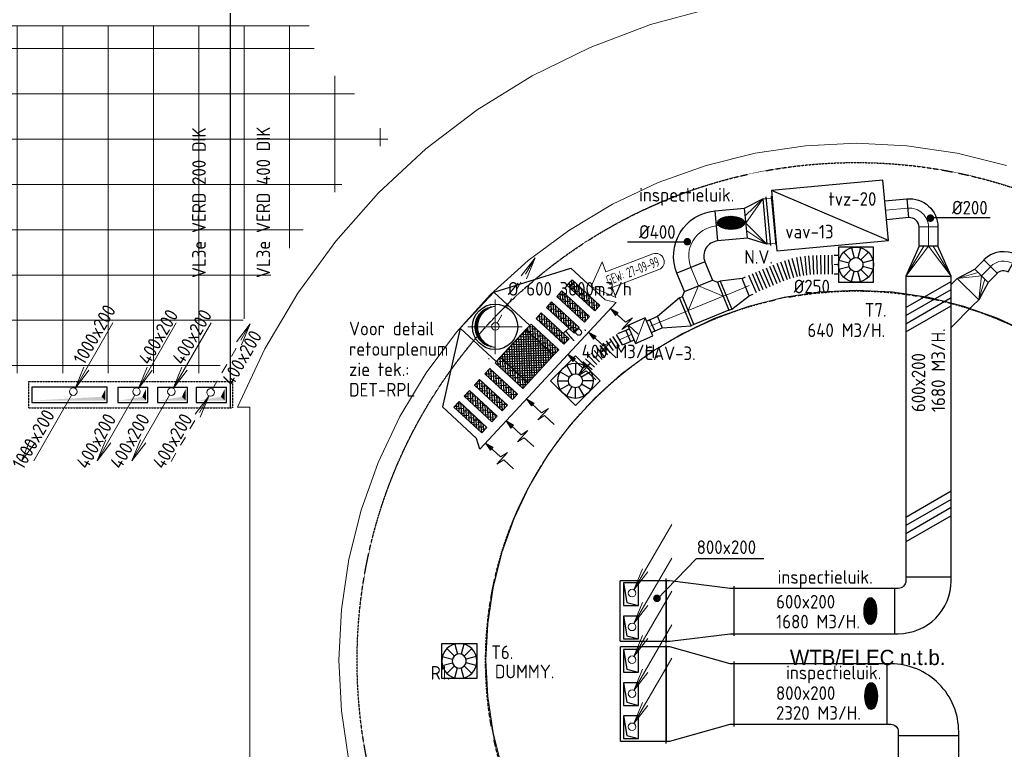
# Model space of a CAD drawing. Header units: millimetres. Extents: x -73785 to 23627, y 5976 to 52620.
# Tile 33 of 56: x -57351 to -44324, y 30977 to 40638. Entities that reach past the tile are written whole.
import ezdxf
from ezdxf.enums import TextEntityAlignment as Align

# ---------------------------------------------------------------- set-up
doc = ezdxf.new("R2010")
doc.units = ezdxf.units.MM
doc.linetypes.add('DASHED', pattern=[0.75, 0.5, -0.25])
doc.linetypes.add('HIDDEN', pattern=[9.525, 6.35, -3.175])
for name, color, linetype in [('4plfd', 254, 'Continuous'), ('BALKEN', 7, 'Continuous'), ('BOUWKUNDIG', 11, 'Continuous'), ('SPARINGEN-W', 7, 'Continuous'), ('WL570---_RETOUR', 100, 'Continuous'), ('WL570---_TOEVOER', 200, 'Continuous'), ('WM570---_RETOUR', 2, 'Continuous'), ('WM570---_TOEVOER', 2, 'Continuous')]:
    doc.layers.add(name, color=color, linetype=linetype)
for name, color, linetype, lineweight in [('WL570---_BESTAAND-ALGMEEN', 161, 'Continuous', 0), ('WL570---_BESTAAND-HARTLIJN', 161, 'Continuous', 0), ('WL570---_BESTAAND-MAATVOERING', 161, 'Continuous', 0), ('WL570---_BESTAAND-RETOUR', 140, 'Continuous', 0), ('WL570---_BESTAAND-ROOSTER', 161, 'Continuous', 0), ('WL570---_BESTAAND-TOEVOER', 180, 'Continuous', 0)]:
    doc.layers.add(name, color=color, linetype=linetype, lineweight=lineweight)
doc.styles.add('ISO', font='ISO', dxfattribs={"height": 162})
doc.styles.add('L Frutiger Light', font='txt')
doc.styles.add('LZ-MAATVOEREN', font='simplex')
doc.styles.add('MAATVOERING', font='ISO')
doc.styles.add('VORMTXT', font='ISO.SHX', dxfattribs={"width": 0.65})

# ---------------------------------------------------------------- blocks, each defined once
blk = doc.blocks.new('Groep-52')
at = {"color": 8, "linetype": 'Continuous', "lineweight": 13}
for p, q in [((-54889.66, 39410), (-65800.8, 39410)), ((-65757.5, 22585), (-65757.5, 39385)), ((-65350.8, 39410), (-65350.8, 22610)), ((-64750.8, 39410), (-64750.8, 22610)), ((-64150.8, 39410), (-64150.8, 22610)), ((-63550.8, 39410), (-63550.8, 22610)), ((-62950.8, 39410), (-62950.8, 22610)), ((-62350.8, 39410), (-62350.8, 22610)), ((-61750.8, 39410), (-61750.8, 22610)), ((-61150.8, 39410), (-61150.8, 22610)), ((-60550.8, 39410), (-60550.8, 22610)), ((-59950.8, 39410), (-59950.8, 22610)), ((-59350.8, 39410), (-59350.8, 22610)), ((-58750.8, 39410), (-58750.8, 34810)), ((-58150.8, 39410), (-58150.8, 34810)), ((-58150.8, 39410), (-58150.8, 34810)), ((-57550.8, 39410), (-57550.8, 34810)), ((-56950.8, 39410), (-56950.8, 34810)), ((-56350.8, 39410), (-56350.8, 34810)), ((-55750.8, 39410), (-55750.8, 35528.34)), ((-55150.8, 39410), (-55150.8, 36466.7)), ((-65800.8, 39110), (-54823.26, 39110)), ((-54550.8, 38748.14), (-54550.8, 37208.02)), ((-65800.8, 38510), (-54288.64, 38510)), ((-53950.8, 38055.32), (-53950.8, 37817.02)), ((-65800.8, 37910), (-53848.82, 37910)), ((-54457.82, 37310), (-65800.8, 37310)), ((-65800.8, 36710), (-54967.6, 36710)), ((-65800.8, 36110), (-55397.78, 36110)), ((-65800.8, 35510), (-55761.02, 35510)), ((-65800.8, 34910), (-56066, 34910)), ((-65800.8, 34310), (-58950.6, 34310)), ((-65800.8, 33710), (-58950.6, 33710)), ((-58950.6, 32460), (-58950.6, 33460)), ((-65800.8, 33110), (-58950.6, 33110)), ((-65800.8, 32510), (-58950.6, 32510)), ((-65800.8, 31910), (-58950.6, 31910)), ((-65800.8, 31310), (-58950.6, 31310)), ((-58950.6, 31325), (-58950.6, 30325)), ((-65800.8, 30710), (-58950.6, 30710)), ((-65800.8, 30110), (-58950.6, 30110)), ((-65800.8, 29510), (-58950.6, 29510)), ((-58950.6, 28190), (-58950.6, 29190)), ((-65800.8, 28910), (-58950.6, 28910)), ((-65800.8, 28310), (-58950.6, 28310)), ((-65800.8, 27710), (-58950.6, 27710)), ((-65800.8, 27110), (-56066, 27110)), ((-58750.8, 27210), (-58750.8, 22610)), ((-58150.8, 22610), (-58150.8, 27210)), ((-57550.8, 22610), (-57550.8, 27210)), ((-56950.8, 22610), (-56950.8, 27210)), ((-56350.8, 22610), (-56350.8, 27210)), ((-65800.8, 26510), (-55761.02, 26510)), ((-55750.8, 22610), (-55750.8, 26491.66)), ((-65800.8, 25910), (-55397.78, 25910)), ((-55150.8, 22610), (-55150.8, 25553.3)), ((-65800.8, 25310), (-54967.6, 25310)), ((-54550.8, 23215.78), (-54550.8, 24811.98)), ((-54457.82, 24710), (-65800.8, 24710)), ((-65800.8, 24110), (-53848.82, 24110)), ((-53950.8, 23889.16), (-53950.8, 24202.98)), ((-65800.8, 23510), (-54288.64, 23510)), ((-65800.8, 22910), (-54823.26, 22910)), ((-54889.66, 22610), (-65800.8, 22610))]:
    blk.add_line(p, q, dxfattribs=at)
blk = doc.blocks.new('Groep-53')
at = {"color": 8, "linetype": 'Continuous', "lineweight": 18}
for p, q in [((-49549.44, 39648.82), (-50373.82, 39425.42)), ((-50373.82, 39425.42), (-49549.44, 39648.82)), ((-49549.44, 39648.82), (-50373.82, 39425.42)), ((-50373.82, 39425.42), (-51172.8, 39123.54)), ((-51172.8, 39123.54), (-50373.82, 39425.42)), ((-50373.82, 39425.42), (-51172.8, 39123.54)), ((-51172.8, 39123.54), (-51938.94, 38746.02)), ((-51938.94, 38746.02), (-51172.8, 39123.54)), ((-51172.8, 39123.54), (-51938.94, 38746.02)), ((-51938.94, 38746.02), (-52665.1, 38296.34)), ((-52665.1, 38296.34), (-51938.94, 38746.02)), ((-51938.94, 38746.02), (-52665.1, 38296.34)), ((-52665.1, 38296.34), (-53344.5, 37778.74)), ((-53344.5, 37778.74), (-52665.1, 38296.34)), ((-52665.1, 38296.34), (-53344.5, 37778.74)), ((-48321.74, 37822.04), (-48986.2, 37723.48)), ((-48321.74, 37822.04), (-48986.2, 37723.48)), ((-47650.8, 37855.02), (-48321.74, 37822.04)), ((-47650.8, 37855.02), (-48321.74, 37822.04)), ((-46979.88, 37822.04), (-47650.8, 37855.02)), ((-46979.88, 37822.04), (-47650.8, 37855.02)), ((-46315.42, 37723.48), (-46979.88, 37822.04)), ((-46315.42, 37723.48), (-46979.88, 37822.04)), ((-53344.5, 37778.74), (-53970.82, 37198.02)), ((-53970.82, 37198.02), (-53344.5, 37778.74)), ((-53344.5, 37778.74), (-53970.82, 37198.02)), ((-48986.2, 37723.48), (-49637.8, 37560.26)), ((-48986.2, 37723.48), (-49637.8, 37560.26)), ((-45663.82, 37560.26), (-46315.42, 37723.48)), ((-45663.82, 37560.26), (-46315.42, 37723.48)), ((-49637.8, 37560.26), (-50270.28, 37333.96)), ((-49637.8, 37560.26), (-50270.28, 37333.96)), ((-50270.28, 37333.96), (-50877.52, 37046.76)), ((-50270.28, 37333.96), (-50877.52, 37046.76)), ((-53970.82, 37198.02), (-54538.2, 36559.58)), ((-54538.2, 36559.58), (-53970.82, 37198.02)), ((-53970.82, 37198.02), (-54538.2, 36559.58)), ((-50877.52, 37046.76), (-51453.68, 36701.42)), ((-50877.52, 37046.76), (-51453.68, 36701.42)), ((-51453.68, 36701.42), (-51993.24, 36301.26)), ((-51453.68, 36701.42), (-51993.24, 36301.26)), ((-54538.2, 36559.58), (-55041.34, 35869.42)), ((-55041.34, 35869.42), (-54538.2, 36559.58)), ((-54538.2, 36559.58), (-55041.34, 35869.42)), ((-51993.24, 36301.26), (-52490.96, 35850.16)), ((-51993.24, 36301.26), (-52490.96, 35850.16)), ((-55041.34, 35869.42), (-55475.58, 35133.92)), ((-55475.58, 35133.92), (-55041.34, 35869.42)), ((-55041.34, 35869.42), (-55475.58, 35133.92)), ((-52490.96, 35850.16), (-52942.06, 35352.44)), ((-52490.96, 35850.16), (-52942.06, 35352.44)), ((-48131.1, 35886.44), (-48606.76, 35815.88)), ((-48131.1, 35886.44), (-48606.76, 35815.88)), ((-47650.8, 35910.04), (-48131.1, 35886.44)), ((-47650.8, 35910.04), (-48131.1, 35886.44)), ((-47170.52, 35886.44), (-47650.8, 35910.04)), ((-47170.52, 35886.44), (-47650.8, 35910.04)), ((-46694.86, 35815.88), (-47170.52, 35886.44)), ((-46694.86, 35815.88), (-47170.52, 35886.44)), ((-49073.2, 35699.04), (-49525.96, 35537.04)), ((-49073.2, 35699.04), (-49525.96, 35537.04)), ((-48606.76, 35815.88), (-49073.2, 35699.04)), ((-48606.76, 35815.88), (-49073.2, 35699.04)), ((-46228.42, 35699.04), (-46694.86, 35815.88)), ((-46228.42, 35699.04), (-46694.86, 35815.88)), ((-45775.66, 35537.04), (-46228.42, 35699.04)), ((-45775.66, 35537.04), (-46228.42, 35699.04)), ((-49525.96, 35537.04), (-49960.66, 35331.44)), ((-49525.96, 35537.04), (-49960.66, 35331.44)), ((-45340.96, 35331.44), (-45775.66, 35537.04)), ((-45340.96, 35331.44), (-45775.66, 35537.04)), ((-52942.06, 35352.44), (-53342.22, 34812.88)), ((-52942.06, 35352.44), (-53342.22, 34812.88)), ((-49960.66, 35331.44), (-50373.1, 35084.24)), ((-49960.66, 35331.44), (-50373.1, 35084.24)), ((-55475.58, 35133.92), (-55836.86, 34360)), ((-55836.86, 34360), (-55475.58, 35133.92)), ((-55475.58, 35133.92), (-55836.86, 34360)), ((-50373.1, 35084.24), (-50759.34, 34797.78)), ((-50373.1, 35084.24), (-50759.34, 34797.78)), ((-53342.22, 34812.88), (-53687.56, 34236.72)), ((-53342.22, 34812.88), (-53687.56, 34236.72)), ((-50759.34, 34797.78), (-51115.64, 34474.86)), ((-50759.34, 34797.78), (-51115.64, 34474.86)), ((-51115.64, 34474.86), (-51438.56, 34118.56)), ((-51115.64, 34474.86), (-51438.56, 34118.56)), ((-55836.86, 34360), (-55675.6, 34360)), ((-55675.6, 34360), (-55836.86, 34360)), ((-55836.86, 34360), (-55675.6, 34360)), ((-55675.6, 34360), (-55675.6, 27660)), ((-55675.6, 27660), (-55675.6, 34360)), ((-55675.6, 34360), (-55675.6, 27660)), ((-53687.56, 34236.72), (-53974.76, 33629.48)), ((-53687.56, 34236.72), (-53974.76, 33629.48)), ((-51438.56, 34118.56), (-51725.02, 33732.32)), ((-51438.56, 34118.56), (-51725.02, 33732.32)), ((-53974.76, 33629.48), (-54201.06, 32997)), ((-53974.76, 33629.48), (-54201.06, 32997)), ((-51725.02, 33732.32), (-51972.22, 33319.88)), ((-51725.02, 33732.32), (-51972.22, 33319.88)), ((-51972.22, 33319.88), (-52177.82, 32885.18)), ((-51972.22, 33319.88), (-52177.82, 32885.18)), ((-54201.06, 32997), (-54364.28, 32345.4)), ((-54201.06, 32997), (-54364.28, 32345.4)), ((-52177.82, 32885.18), (-52339.82, 32432.42)), ((-52177.82, 32885.18), (-52339.82, 32432.42)), ((-54364.28, 32345.4), (-54462.84, 31680.94)), ((-54364.28, 32345.4), (-54462.84, 31680.94)), ((-52339.82, 32432.42), (-52456.66, 31965.98)), ((-52339.82, 32432.42), (-52456.66, 31965.98)), ((-52456.66, 31965.98), (-52527.22, 31490.32)), ((-52456.66, 31965.98), (-52527.22, 31490.32)), ((-54462.84, 31680.94), (-54495.82, 31010.02)), ((-54462.84, 31680.94), (-54495.82, 31010.02)), ((-52527.22, 31490.32), (-52550.8, 31010.04)), ((-52527.22, 31490.32), (-52550.8, 31010.04)), ((-54495.82, 31010.02), (-54462.84, 30339.08)), ((-54495.82, 31010.02), (-54462.84, 30339.08)), ((-52550.8, 31010.04), (-52527.22, 30529.74)), ((-52550.8, 31010.04), (-52527.22, 30529.74)), ((-52527.22, 30529.74), (-52456.66, 30054.08)), ((-52527.22, 30529.74), (-52456.66, 30054.08)), ((-54462.84, 30339.08), (-54364.28, 29674.62)), ((-54462.84, 30339.08), (-54364.28, 29674.62)), ((-52456.66, 30054.08), (-52339.82, 29587.64)), ((-52456.66, 30054.08), (-52339.82, 29587.64))]:
    blk.add_line(p, q, dxfattribs=at)
blk = doc.blocks.new('Block plafond 2e verd')
at = {"layer": '4plfd'}
for name in ['Groep-53', 'Groep-52']:
    blk.add_blockref(name, (73180, -19000), dxfattribs=at)
at = {"layer": '4plfd', "insert": (24652, 12147), "char_height": 202.11, "attachment_point": 1, "line_spacing_factor": 0.96736, "style": 'L Frutiger Light'}
blk.add_mtext('WTB/ELEC n.t.b.', dxfattribs=at)
blk = doc.blocks.new('008')
at = {"layer": 'WL570---_BESTAAND-MAATVOERING'}
for p in [(-5.25, -9.09), (-2.08, -2.82), (-1.4, -3.22)]:
    blk.add_line(p, (-0.25, -0.43), dxfattribs=at)
blk.add_circle((0, 0), 0.5, dxfattribs=at)
blk = doc.blocks.new('010')
at = {"layer": 'WL570---_BESTAAND-ROOSTER'}
for p, q in [((3.42, 6.7), (5.25, 9.09)), ((4, 6.93), (5.25, 9.09)), ((4.1, 6.31), (5.25, 9.09)), ((2.75, 4.76), (3.38, 5.85)), ((1.5, 2.6), (2.13, 3.68)), ((0.25, 0.43), (0.88, 1.52))]:
    blk.add_line(p, q, dxfattribs=at)
blk.add_circle((0, 0), 0.5, dxfattribs=at)
blk = doc.blocks.new('KARH')
for p, q in [((1, 0.5), (0, 0.5)), ((0, -0.5), (1, -0.5))]:
    blk.add_line(p, q)
at = {"invisible_edges": 15}
blk.add_3dface([(0, 0.5), (0, -0.5), (1, -0.5), (1, 0.5)], dxfattribs=at)
blk = doc.blocks.new('FLLINE250')
blk.add_line((0, -125), (0, 125))
blk = doc.blocks.new('OEX25000117200')
for p, rotation in [((46, -20), 156.6028091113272), ((92, -40), 156.6028091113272), ((138, -60), 156.6028091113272), ((184, -79), 156.6028091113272), ((230, -99), 157.3577000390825), ((276, -118), 157.3577000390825), ((322, -138), 157.3577000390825), ((368, -157), 157.3577000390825), ((415, -175), 159.4402192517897), ((462, -192), 159.4402192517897), ((508, -210), 163.4217840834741), ((556, -224), 163.4217840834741), ((604, -238), 163.4217840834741), ((653, -249), 169.0236702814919), ((702, -258), 169.0236702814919), ((752, -265), 174.5148015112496), ((801, -270), 174.5148015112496), ((851, -273), 178.1169186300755), ((901, -275), 178.1169186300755), ((951, -277), 178.1169186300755), ((1001, -277), 179.5780328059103), ((1051, -278), 179.5780328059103), ((1101, -278), 179.5780328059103)]:
    blk.add_blockref('FLLINE250', p, dxfattribs=dict(rotation=rotation))
blk = doc.blocks.new('VRO600200004002500H')
blk.add_lwpolyline([(0, 300), (0, -300), (250, -200), (250, 200)], close=True)
at = {"layer": 'WL570---_BESTAAND-TOEVOER'}
for p, q in [((0, 300), (250, 100)), ((0, -300), (250, -100))]:
    blk.add_line(p, q, dxfattribs=at)
blk.add_lwpolyline([(0, -300), (0, -300), (250, 0), (0, 300)], dxfattribs=at)
blk = doc.blocks.new('OBO400000107H')
blk.add_lwpolyline([(200, -540, 0.504041), (-575, 34), (-458, -348, -0.504041), (-200, -540)], format="xyb", close=True)
at = {"invisible_edges": 15}
for points in [[(-418, -341), (-453, 58), (-575, 34), (-458, -348)], [(-376, -341), (-329, 56), (-453, 58), (-418, -341)], [(-336, -350), (-208, 29), (-329, 56), (-376, -341)], [(-298, -368), (-95, -23), (-208, 29), (-336, -350)], [(-265, -392), (5, -97), (-95, -23), (-298, -368)], [(-238, -423), (87, -190), (5, -97), (-265, -392)], [(-217, -459), (149, -298), (87, -190), (-238, -423)], [(-204, -499), (187, -416), (149, -298), (-217, -459)], [(-200, -540), (200, -540), (187, -416), (-204, -499)]]:
    blk.add_3dface(points, dxfattribs=at)
at = {"layer": 'WL570---_BESTAAND-HARTLIJN'}
blk.add_arc((-400, -540), 400, 0, 107, dxfattribs=at)
blk = doc.blocks.new('OSV40025002790G')
blk.add_lwpolyline([(0, -200), (280, -125), (280, 125), (0, 200)], close=True)
at = {"layer": 'WL570---_BESTAAND-HARTLIJN'}
blk.add_line((0, 0), (280, 0), dxfattribs=at)
blk = doc.blocks.new('KARO')
for p, q in [((1, 0.5), (0, 0.5)), ((0, -0.5), (1, -0.5))]:
    blk.add_line(p, q)
at = {"invisible_edges": 15}
blk.add_3dface([(0, 0.5), (0, -0.5), (1, -0.5), (1, 0.5)], dxfattribs=at)
at = {"layer": 'WL570---_BESTAAND-HARTLIJN'}
blk.add_line((0, 0), (1, 0), dxfattribs=at)
blk = doc.blocks.new('OTS40040040000H')
blk.add_lwpolyline([(-250, -200), (250, -200), (250, 200), (200, 250), (-200, 250), (-250, 200)], close=True)
at = {"layer": 'WL570---_BESTAAND-HARTLIJN'}
blk.add_line((-250, 0), (250, 0), dxfattribs=at)
at = {"layer": 'WL570---_BESTAAND-TOEVOER'}
blk.add_lwpolyline([(-250, 0), (0, 250), (250, 0)], dxfattribs=at)
blk = doc.blocks.new('VBO60020000050901-100')
blk.add_lwpolyline([(-300, -450), (300, -450), (300, -400, 0.414214), (-400, 300), (-450, 300), (-450, -300), (-400, -300, -0.414214), (-300, -400)], format="xyb", close=True)
blk = doc.blocks.new('VBO80020000050901-100')
blk.add_lwpolyline([(-400, -550), (400, -550), (400, -500, 0.414214), (-500, 400), (-550, 400), (-550, -400), (-500, -400, -0.414214), (-400, -500)], format="xyb", close=True)
blk = doc.blocks.new('UISO')
at = {"layer": 'WL570---_TOEVOER'}
for p, q in [((0, 0.36), (1, 0.937)), ((0, 0.18), (1, 0.757)), ((0, 0), (1, 0.577)), ((0, -0.18), (1, 0.397))]:
    blk.add_line(p, q, dxfattribs=at)
blk = doc.blocks.new('OBO25000073H')
blk.add_lwpolyline([(125, -186, 0.329751), (-140, 173), (-213, -66, -0.329751), (-125, -186)], format="xyb", close=True)
at = {"invisible_edges": 15}
for points in [[(-197, -73), (-91, 154), (-140, 173), (-213, -66)], [(-182, -81), (-45, 128), (-91, 154), (-197, -73)], [(-167, -92), (-2, 96), (-45, 128), (-182, -81)], [(-155, -105), (35, 58), (-2, 96), (-167, -92)], [(-145, -119), (66, 15), (35, 58), (-155, -105)], [(-136, -134), (92, -31), (66, 15), (-145, -119)], [(-130, -151), (110, -81), (92, -31), (-136, -134)], [(-126, -168), (121, -133), (110, -81), (-130, -151)], [(-125, -186), (125, -186), (121, -133), (-126, -168)]]:
    blk.add_3dface(points, dxfattribs=at)
at = {"layer": 'WL570---_BESTAAND-HARTLIJN'}
blk.add_arc((-250, -186), 250, 0, 73, dxfattribs=at)
blk = doc.blocks.new('ORN_T_WE465-465')
for p, q in [((-0.354, 0.354), (-0.141, 0.141)), ((-0.129, 0.483), (-0.052, 0.193)), ((0.129, 0.483), (0.052, 0.193)), ((0.354, 0.354), (0.141, 0.141)), ((-0.483, 0.129), (-0.193, 0.052)), ((0.483, 0.129), (0.193, 0.052)), ((-0.483, -0.129), (-0.193, -0.052)), ((-0.354, -0.354), (-0.141, -0.141)), ((-0.129, -0.483), (-0.052, -0.193)), ((0.129, -0.483), (0.052, -0.193)), ((0.354, -0.354), (0.141, -0.141)), ((0.483, -0.129), (0.193, -0.052))]:
    blk.add_line(p, q)
blk.add_lwpolyline([(-0.5, -0.5), (0.5, -0.5), (0.5, 0.5), (-0.5, 0.5)], close=True)
for radius in [0.5, 0.2]:
    blk.add_circle((0, 0), radius)
at = {"style": 'LZ-MAATVOEREN', "flags": 9}
for tag, p in [('ROS_TYPE', (0.633, 0.683)), ('ROS_M3H', (0.633, 0.483)), ('ROS_ZIJDE', (0.633, 0.283)), ('ROS_STAT', (0.633, 0.083))]:
    blk.add_attdef(tag, p, '', height=0.125, dxfattribs=at)
blk = doc.blocks.new('VRO600200002504000H')
blk.add_lwpolyline([(0, 300), (0, -300), (400, -125), (400, 125)], close=True)
at = {"layer": 'WL570---_BESTAAND-TOEVOER'}
for p, q in [((0, 300), (400, 62.5)), ((0, -300), (400, -62.5))]:
    blk.add_line(p, q, dxfattribs=at)
blk.add_lwpolyline([(0, -300), (0, -300), (400, 0), (0, 300)], dxfattribs=at)
blk = doc.blocks.new('VRO400200002502500H')
blk.add_lwpolyline([(0, 200), (0, -200), (250, -125), (250, 125)], close=True)
at = {"layer": 'WL570---_BESTAAND-TOEVOER'}
for p, q in [((0, 200), (250, 62.5)), ((0, -200), (250, -62.5))]:
    blk.add_line(p, q, dxfattribs=at)
blk.add_lwpolyline([(0, -200), (0, -200), (250, 0), (0, 200)], dxfattribs=at)
blk = doc.blocks.new('OBO25000095H')
blk.add_lwpolyline([(125, -274, 0.440011), (-283, 99), (-261, -150, -0.440011), (-125, -274)], format="xyb", close=True)
at = {"invisible_edges": 15}
for points in [[(-238, -150), (-214, 99), (-283, 99), (-261, -150)], [(-215, -154), (-146, 86), (-214, 99), (-238, -150)], [(-194, -162), (-82, 61), (-146, 86), (-215, -154)], [(-174, -175), (-23, 24), (-82, 61), (-194, -162)], [(-157, -190), (28, -22), (-23, 24), (-174, -175)], [(-144, -209), (69, -77), (28, -22), (-157, -190)], [(-133, -229), (100, -139), (69, -77), (-144, -209)], [(-127, -251), (119, -205), (100, -139), (-133, -229)], [(-125, -274), (125, -274), (119, -205), (-127, -251)]]:
    blk.add_3dface(points, dxfattribs=at)
at = {"layer": 'WL570---_BESTAAND-HARTLIJN'}
blk.add_arc((-250, -274), 250, 0, 95, dxfattribs=at)
blk = doc.blocks.new('VBX1601600016025000')
for points in [[(50, 80), (0, 80), (0, -80), (50, -80)], [(300, -80), (350, -80), (350, 80), (300, 80)]]:
    blk.add_lwpolyline(points)
blk.add_lwpolyline([(50, -130), (300, -130), (300, 130), (50, 130)], close=True)
at = {"layer": 'WL570---_BESTAAND-HARTLIJN'}
blk.add_line((300, 0), (350, 0), dxfattribs=at)
at = {"layer": 'WL570---_BESTAAND-TOEVOER'}
blk.add_line((50, -130), (300, 130), dxfattribs=at)
blk = doc.blocks.new('OSV40016003650G')
blk.add_lwpolyline([(0, -200), (365, -80), (365, 80), (0, 200)], close=True)
at = {"layer": 'WL570---_BESTAAND-HARTLIJN'}
blk.add_line((0, 0), (365, 0), dxfattribs=at)
blk = doc.blocks.new('FLLINE160')
blk.add_line((0, -80), (0, 80))
blk = doc.blocks.new('OEX1600062700')
for p, rotation in [((-87, -49), 32.81455872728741), ((-44, -24), 28.86740121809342), ((-251, -164), 39.17090020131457), ((-211, -133), 36.20591029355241), ((-171, -104), 36.20591029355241), ((-129, -76), 32.81455872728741), ((-400, -297), 44.28288510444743), ((-364, -262), 44.28288510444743), ((-327, -229), 41.82520982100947), ((-289, -195), 39.17090020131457), ((-468, -370), 49.22455655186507), ((-434, -333), 46.67921703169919)]:
    blk.add_blockref('FLLINE160', p, dxfattribs=dict(rotation=rotation))
blk = doc.blocks.new('$SPARING')
at = {"layer": 'SPARINGEN-W', "linetype": 'DASHED'}
for p, q in [((-325, 5212.5), (-325, 4862.5)), ((-325, 5212.5), (2375, 5212.5)), ((2375, 5212.5), (2375, 4862.5)), ((-325, 4862.5), (2375, 4862.5)), ((-325, -1837.5), (-325, -2187.5)), ((-325, -1837.5), (2375, -1837.5)), ((2375, -1837.5), (2375, -2187.5)), ((-325, -2187.5), (2375, -2187.5))]:
    blk.add_line(p, q, dxfattribs=at)
blk = doc.blocks.new('KAEND')
blk.add_line((0, -0.5), (0, 0.5))
blk = doc.blocks.new('VTR8002006002001009-1')
for p, q in [((0, -430), (0, 430)), ((900, -330), (900, 330))]:
    blk.add_line(p, q)
blk.add_lwpolyline([(0, -400), (50, -400), (850, -300), (900, -300), (900, 300), (850, 300), (50, 400), (0, 400)], close=True)
blk = doc.blocks.new('VTR1250200800200225-0')
for p, q in [((0, -655), (0, 655)), ((900, -430), (900, 430))]:
    blk.add_line(p, q)
blk.add_lwpolyline([(0, -625), (50, -625), (850, -400), (900, -400), (900, 400), (850, 400), (50, 625), (0, 625)], close=True)
blk = doc.blocks.new('AFZPIJL')
for points in [[(0, -10), (0, -6.52), (-2.06, -5.97), (2.06, -5.97), (0, -5.41), (0, 0)], [(-0.26, -2.22), (0, 0)], [(0.26, -2.22), (0, 0)]]:
    blk.add_lwpolyline(points)
blk.add_lwpolyline([(0.52, -2.22), (-0.52, -2.22), (0, 0)], close=True)
blk = doc.blocks.new('A$C5D680962')
at = {"layer": 'WL570---_BESTAAND-TOEVOER', "xscale": 50, "yscale": 50, "zscale": 50}
blk.add_blockref('AFZPIJL', (103, 500), dxfattribs=at)
blk = doc.blocks.new('*X16')
for p, q in [((-0.12, 0.36), (-0.12, 0.436)), ((-0.11, 0.363), (-0.11, 0.439)), ((-0.1, 0.365), (-0.1, 0.441)), ((-0.09, 0.367), (-0.09, 0.443)), ((-0.08, 0.369), (-0.08, 0.445)), ((-0.07, 0.371), (-0.07, 0.447)), ((-0.06, 0.372), (-0.06, 0.448)), ((-0.05, 0.374), (-0.05, 0.449)), ((-0.04, 0.375), (-0.04, 0.45)), ((-0.03, 0.375), (-0.03, 0.451)), ((-0.02, 0.376), (-0.02, 0.452)), ((-0.01, 0.376), (-0.01, 0.452)), ((0, 0.376), (0, 0.452)), ((0.01, 0.376), (0.01, 0.452)), ((0.02, 0.376), (0.02, 0.452)), ((0.03, 0.375), (0.03, 0.451)), ((0.04, 0.375), (0.04, 0.45)), ((0.05, 0.374), (0.05, 0.449)), ((0.06, 0.372), (0.06, 0.448)), ((0.07, 0.371), (0.07, 0.447)), ((0.08, 0.369), (0.08, 0.445)), ((0.09, 0.367), (0.09, 0.443)), ((0.1, 0.365), (0.1, 0.441)), ((0.11, 0.363), (0.11, 0.439)), ((0.12, 0.36), (0.12, 0.436)), ((-0.39, 0.16), (-0.39, 0.229)), ((-0.38, 0.175), (-0.38, 0.245)), ((-0.37, 0.189), (-0.37, 0.26)), ((-0.36, 0.203), (-0.36, 0.273)), ((-0.35, 0.215), (-0.35, 0.286)), ((-0.34, 0.226), (-0.34, 0.298)), ((-0.33, 0.237), (-0.33, 0.309)), ((-0.32, 0.247), (-0.32, 0.319)), ((-0.31, 0.256), (-0.31, 0.329)), ((-0.3, 0.265), (-0.3, 0.338)), ((-0.29, 0.273), (-0.29, 0.347)), ((-0.28, 0.281), (-0.28, 0.355)), ((-0.27, 0.289), (-0.27, 0.363)), ((-0.26, 0.296), (-0.26, 0.37)), ((-0.25, 0.302), (-0.25, 0.377)), ((-0.24, 0.309), (-0.24, 0.383)), ((-0.23, 0.315), (-0.23, 0.389)), ((-0.22, 0.32), (-0.22, 0.395)), ((-0.21, 0.326), (-0.21, 0.4)), ((-0.2, 0.331), (-0.2, 0.405)), ((-0.19, 0.335), (-0.19, 0.41)), ((-0.18, 0.34), (-0.18, 0.415)), ((-0.17, 0.344), (-0.17, 0.419)), ((-0.16, 0.348), (-0.16, 0.423)), ((-0.15, 0.351), (-0.15, 0.426)), ((-0.14, 0.355), (-0.14, 0.43)), ((-0.13, 0.358), (-0.13, 0.433)), ((0.13, 0.358), (0.13, 0.433)), ((0.14, 0.355), (0.14, 0.43)), ((0.15, 0.351), (0.15, 0.426)), ((0.16, 0.348), (0.16, 0.423)), ((0.17, 0.344), (0.17, 0.419)), ((0.18, 0.34), (0.18, 0.415)), ((0.19, 0.335), (0.19, 0.41)), ((0.2, 0.331), (0.2, 0.405)), ((0.21, 0.326), (0.21, 0.4)), ((0.22, 0.32), (0.22, 0.395)), ((0.23, 0.315), (0.23, 0.389)), ((0.24, 0.309), (0.24, 0.383)), ((0.25, 0.302), (0.25, 0.377)), ((0.26, 0.296), (0.26, 0.37)), ((0.27, 0.289), (0.27, 0.363)), ((0.28, 0.281), (0.28, 0.355)), ((0.29, 0.273), (0.29, 0.347)), ((0.3, 0.265), (0.3, 0.338)), ((0.31, 0.256), (0.31, 0.329)), ((0.32, 0.247), (0.32, 0.319)), ((0.33, 0.237), (0.33, 0.309)), ((0.34, 0.226), (0.34, 0.298)), ((0.35, 0.215), (0.35, 0.286)), ((0.36, 0.203), (0.36, 0.273)), ((0.37, 0.189), (0.37, 0.26)), ((0.38, 0.175), (0.38, 0.245)), ((0.39, 0.16), (0.39, 0.229)), ((-0.45, 0.011), (-0.45, 0.044)), ((-0.44, 0.05), (-0.44, 0.104)), ((-0.43, 0.079), (-0.43, 0.14)), ((-0.42, 0.104), (-0.42, 0.167)), ((-0.41, 0.125), (-0.41, 0.191)), ((-0.4, 0.143), (-0.4, 0.211)), ((0.4, 0.143), (0.4, 0.211)), ((0.41, 0.125), (0.41, 0.191)), ((0.42, 0.104), (0.42, 0.167)), ((0.43, 0.079), (0.43, 0.14)), ((0.44, 0.05), (0.44, 0.104)), ((0.45, 0.011), (0.45, 0.044))]:
    blk.add_line(p, q)
blk = doc.blocks.new('KARODS')
blk.add_circle((0, 0), 0.5)
at = {"layer": 'WL570---_BESTAAND-HARTLIJN'}
for p, q in [((0, -0.6), (0, 0.6)), ((-0.6, 0), (0.6, 0))]:
    blk.add_line(p, q, dxfattribs=at)
at = {"layer": 'WL570---_BESTAAND-TOEVOER'}
blk.add_blockref('*X16', (0, 0), dxfattribs=at)
blk = doc.blocks.new('OKD60000100000')
at = {"xscale": 600, "yscale": 600, "zscale": 600}
blk.add_blockref('KARODS', (0, 0), dxfattribs=at)
blk = doc.blocks.new('A$C78A31143')
at = {"layer": 'WL570---_BESTAAND-RETOUR', "rotation": 90}
blk.add_blockref('OKD60000100000', (360, 360), dxfattribs=at)

msp = doc.modelspace()

# ---------------------------------------------------------------- hatches: boundary and pattern name
at = {"layer": 'WL570---_BESTAAND-ALGMEEN'}
h = msp.add_hatch(dxfattribs=at)
h.set_pattern_fill('ANSI31', color=256, scale=3.5, angle=-90, style=0)
h.set_pattern_definition([(315, (-65191.857, 30149.967), (7.857724, 7.857724), [])])
edge = h.paths.add_edge_path()
edge.add_ellipse((-46096, 32806), major_axis=(0, 178), ratio=0.489711, start_angle=0, end_angle=360)
h = msp.add_hatch(dxfattribs=at)
h.set_pattern_fill('ANSI31', color=256, scale=3.5, angle=-90, style=0)
h.set_pattern_definition([(315, (-66537.582, 29024.256), (7.857724, 7.857724), [])])
edge = h.paths.add_edge_path()
edge.add_ellipse((-46086, 31681), major_axis=(0, 178), ratio=0.489711, start_angle=0, end_angle=360)
at = {"layer": 'WL570---_RETOUR'}
h = msp.add_hatch(dxfattribs=at)
h.set_pattern_fill('ANSI38', color=256, scale=10, angle=47.1786, style=0)
h.set_pattern_definition([(92.1786, (-46785.836, 25816.2), (-31.72705, -1.20696), []), (182.1786, (-46785.836, 25816.2), (-62.24714, -34.14098), [79.375, -47.625])])
h.paths.add_polyline_path([(-51538, 35580), (-51606, 35507), (-51239, 35167), (-51171, 35240)])
h.paths.add_polyline_path([(-51103, 35314), (-51035, 35387), (-51402, 35727), (-51470, 35654)])
h.paths.add_polyline_path([(-51266, 35874), (-51334, 35800), (-50967, 35460), (-50899, 35534)])
h.paths.add_polyline_path([(-51130, 36020), (-51198, 35947), (-50831, 35607), (-50763, 35681)])
h.paths.add_polyline_path([(-50994, 36167), (-51045, 36112), (-51062, 36094), (-50695, 35754), (-50627, 35827)])
h.paths.add_polyline_path([(-50586, 36607), (-50654, 36534), (-50287, 36194), (-50219, 36267)])
h.paths.add_polyline_path([(-50151, 36341), (-50083, 36414), (-50450, 36754), (-50518, 36681)])
h.paths.add_polyline_path([(-50015, 36487), (-49947, 36561), (-50314, 36901), (-50382, 36827)])
h.paths.add_polyline_path([(-50178, 37047), (-50246, 36974), (-49879, 36634), (-49811, 36707)])
h.paths.add_polyline_path([(-49743, 36781), (-49675, 36854), (-50042, 37194), (-50110, 37121)])
h = msp.add_hatch(dxfattribs=at)
h.set_pattern_fill('ANSI37', color=256, scale=10, angle=47.1786, style=0)
h.set_pattern_definition([(92.1786, (-46785.836, 25816.2), (-31.72705, -1.20696), []), (182.1786, (-46785.836, 25816.2), (1.20696, -31.72705), [])])
h.paths.add_polyline_path([(-50654, 36534), (-50994, 36167), (-50627, 35827), (-50287, 36194)])
at = {"layer": 'WL570---_TOEVOER'}
h = msp.add_hatch(dxfattribs=at)
h.set_pattern_fill('ANSI31', color=256, scale=3.5, style=0)
h.set_pattern_definition([(45, (-45285.614, 18852.323), (-7.857724, 7.857724), [])])
edge = h.paths.add_edge_path()
edge.add_ellipse((-47942, 37948), major_axis=(-178, 0), ratio=0.489711, start_angle=0, end_angle=360)

# ---------------------------------------------------------------- linework, layer by layer
at = {"layer": 'BALKEN', "color": 2, "linetype": 'HIDDEN'}
msp.add_line((-54562, 35501), (-54562, 40726), dxfattribs=at)
at = {"layer": 'BOUWKUNDIG', "color": 7, "linetype": 'DASHED'}
for radius in [6600, 4900]:
    msp.add_circle((-46287, 32146), radius, dxfattribs=at)
at = {"layer": 'WL570---_BESTAAND-ALGMEEN'}
for centre in [(-46096, 32806), (-46086, 31681)]:
    msp.add_ellipse(centre, major_axis=(0, 178), ratio=0.489711, dxfattribs=at)
at = {"layer": 'WL570---_BESTAAND-MAATVOERING'}
for p, q in [((-56665, 35664), (-57165, 34798)), ((-55828, 35664), (-56328, 34798)), ((-55368, 35664), (-55868, 34798)), ((-55030, 35415), (-54847, 35654)), ((-54972, 35437), (-54847, 35654)), ((-54962, 35375), (-54847, 35654)), ((-55099, 35221), (-55036, 35329)), ((-57213, 35076), (-57328, 34798)), ((-56213, 35076), (-56328, 34798)), ((-55752, 35076), (-55868, 34798)), ((-55222, 35004), (-55159, 35112)), ((-57145, 35037), (-57328, 34798)), ((-56145, 35037), (-56328, 34798)), ((-55684, 35037), (-55868, 34798)), ((-55349, 34788), (-55286, 34896))]:
    msp.add_line(p, q, dxfattribs=at)
at = {"layer": 'WL570---_BESTAAND-TOEVOER'}
for p, q in [((-47405, 38276), (-47475, 38269)), ((-47350, 37678), (-47420, 37672)), ((-49461, 36894), (-49607, 36927)), ((-49743, 36781), (-49675, 36854)), ((-49879, 36634), (-49811, 36707)), ((-50287, 36194), (-50219, 36267)), ((-51143, 36154), (-51143, 36142)), ((-51062, 36094), (-50994, 36167))]:
    msp.add_line(p, q, dxfattribs=at)
msp.add_lwpolyline([(-49514, 37090), (-49464, 36959), (-49790, 37105), (-49645, 37430), (-49594, 37299), (-48975, 37536, -1), (-48895, 37328)], format="xyb", close=True, dxfattribs=at)
at = {"layer": 'WL570---_RETOUR'}
for p, q in [((-51080, 37031), (-50059, 37346)), ((-49607, 36927), (-50059, 37346)), ((-50110, 37121), (-50042, 37194)), ((-50042, 37194), (-49675, 36854)), ((-51522, 36554), (-51080, 37031)), ((-50603, 36589), (-51080, 37031)), ((-50246, 36974), (-50178, 37047)), ((-50178, 37047), (-49811, 36707)), ((-50110, 37121), (-49743, 36781)), ((-51262, 34950), (-49461, 36894)), ((-50382, 36827), (-50314, 36901)), ((-50314, 36901), (-49947, 36561)), ((-50246, 36974), (-49879, 36634)), ((-50518, 36681), (-50450, 36754)), ((-50450, 36754), (-50083, 36414)), ((-50382, 36827), (-50015, 36487)), ((-50518, 36681), (-50151, 36341)), ((-51522, 36554), (-51759, 35512)), ((-51045, 36112), (-51522, 36554)), ((-51045, 36112), (-50603, 36589)), ((-50994, 36167), (-50654, 36534)), ((-50654, 36534), (-50586, 36607)), ((-50654, 36534), (-50287, 36194)), ((-50586, 36607), (-50219, 36267)), ((-50015, 36487), (-49947, 36561)), ((-50151, 36341), (-50083, 36414)), ((-51062, 36094), (-50695, 35754)), ((-50994, 36167), (-50627, 35827)), ((-50627, 35827), (-50287, 36194)), ((-51198, 35947), (-51130, 36020)), ((-51130, 36020), (-50763, 35681)), ((-51334, 35800), (-51266, 35874)), ((-51266, 35874), (-50899, 35534)), ((-51198, 35947), (-50831, 35607)), ((-50695, 35754), (-50627, 35827)), ((-55016, 35770), (-54616, 35770)), ((-55016, 35770), (-55016, 35570)), ((-54616, 35570), (-54616, 35770)), ((-51470, 35654), (-51402, 35727)), ((-51402, 35727), (-51035, 35387)), ((-51334, 35800), (-50967, 35460)), ((-55016, 35570), (-54616, 35570)), ((-51606, 35507), (-51538, 35580)), ((-51538, 35580), (-51171, 35240)), ((-51470, 35654), (-51103, 35314)), ((-50831, 35607), (-50763, 35681)), ((-51307, 35094), (-51759, 35512)), ((-51606, 35507), (-51239, 35167)), ((-50967, 35460), (-50899, 35534)), ((-51103, 35314), (-51035, 35387)), ((-51239, 35167), (-51171, 35240)), ((-51262, 34950), (-51307, 35094))]:
    msp.add_line(p, q, dxfattribs=at)
msp.add_circle((-51062, 36571), 300, dxfattribs=at)
for points in [[(-54641, 35743), (-54691, 35645), (-54641, 35595)], [(-54691, 35645), (-54991, 35595), (-54641, 35595)]]:
    msp.add_solid(points, dxfattribs=at)
at = {"layer": 'WL570---_TOEVOER'}
for p, q in [((-45932, 38512), (-47405, 38376)), ((-45858, 37715), (-45932, 38512)), ((-45858, 37715), (-47405, 38376)), ((-47405, 38376), (-47332, 37579)), ((-47477, 38294), (-47417, 37647)), ((-47407, 38301), (-47348, 37653)), ((-47332, 37579), (-45858, 37715)), ((-44744, 36847), (-45027, 36564)), ((-49998, 36186), (-50327, 35857)), ((-49669, 35857), (-49998, 36186)), ((-49998, 36090), (-49998, 35950)), ((-50199, 35973), (-50079, 35904)), ((-50114, 36059), (-50045, 35938)), ((-49882, 36059), (-49952, 35938)), ((-49797, 35973), (-49918, 35904)), ((-50327, 35857), (-49998, 35528)), ((-50231, 35857), (-50091, 35857)), ((-49998, 35528), (-49669, 35857)), ((-49766, 35857), (-49905, 35857)), ((-56192, 35770), (-57192, 35770)), ((-57192, 35770), (-57192, 35570)), ((-56192, 35570), (-56192, 35770)), ((-56055, 35770), (-55655, 35770)), ((-56055, 35770), (-56055, 35570)), ((-55655, 35570), (-55655, 35770)), ((-55530, 35770), (-55130, 35770)), ((-55530, 35770), (-55530, 35570)), ((-55130, 35570), (-55130, 35770)), ((-50199, 35741), (-50079, 35811)), ((-50114, 35656), (-50045, 35777)), ((-49998, 35625), (-49998, 35764)), ((-49882, 35656), (-49952, 35777)), ((-49797, 35741), (-49918, 35811)), ((-57192, 35570), (-56192, 35570)), ((-56055, 35570), (-55655, 35570)), ((-55530, 35570), (-55130, 35570)), ((-49362, 33179), (-49318, 32919)), ((-49318, 32919), (-49162, 32879)), ((-49362, 32739), (-49318, 32479)), ((-49318, 32479), (-49162, 32439)), ((-49362, 32299), (-49318, 32039)), ((-49318, 32039), (-49162, 31999)), ((-49362, 31859), (-49318, 31599)), ((-49318, 31599), (-49162, 31559)), ((-49362, 31419), (-49318, 31159)), ((-49318, 31159), (-49162, 31119))]:
    msp.add_line(p, q, dxfattribs=at)
for points in [[(-49362, 32879), (-49162, 32879), (-49162, 33179), (-49362, 33179)], [(-49362, 32439), (-49162, 32439), (-49162, 32739), (-49362, 32739)], [(-49362, 31999), (-49162, 31999), (-49162, 32299), (-49362, 32299)], [(-49362, 31559), (-49162, 31559), (-49162, 31859), (-49362, 31859)], [(-49362, 31119), (-49162, 31119), (-49162, 31419), (-49362, 31419)]]:
    msp.add_lwpolyline(points, close=True, dxfattribs=at)
for radius in [233, 93]:
    msp.add_circle((-49998, 35857), radius, dxfattribs=at)
msp.add_ellipse((-47942, 37948), major_axis=(-178, 0), ratio=0.489711, dxfattribs=at)
for points in [[(-56217, 35745), (-56267, 35645), (-56217, 35595)], [(-55680, 35749), (-55730, 35645), (-55680, 35595)], [(-55155, 35749), (-55205, 35645), (-55155, 35595)], [(-56267, 35645), (-57167, 35595), (-56217, 35595)], [(-55730, 35645), (-56030, 35595), (-55680, 35595)], [(-55205, 35645), (-55505, 35595), (-55155, 35595)]]:
    msp.add_solid(points, dxfattribs=at)
at = {"layer": 'WM570---_TOEVOER'}
for p, q in [((-44510, 38014), (-45292, 38014)), ((-49309, 37695), (-48527, 37695)), ((-48399, 33501), (-48920, 32961)), ((-47505, 33501), (-48399, 33501))]:
    msp.add_line(p, q, dxfattribs=at)
at = {"layer": 'WM570---_TOEVOER', "const_width": 50}
for points in [[(-45277, 38010, 1), (-45327, 38010, 1)], [(-48543, 37698, 1), (-48493, 37698, 1)], [(-48945, 32976, 1), (-48895, 32976, 1)]]:
    msp.add_lwpolyline(points, format="xyb", close=True, dxfattribs=at)

# ---------------------------------------------------------------- block references
at = {"layer": 'WL570---_BESTAAND-MAATVOERING', "xscale": 100, "yscale": 100, "zscale": 100, "rotation": 180}
for p in [(-56643, 35713), (-55806, 35713), (-55345, 35713), (-49249, 33046), (-49249, 32598), (-49249, 32163), (-49249, 31714)]:
    msp.add_blockref('008', p, dxfattribs=at)
at = {"layer": 'WL570---_BESTAAND-MAATVOERING', "xscale": 100, "yscale": 100, "zscale": 100}
msp.add_blockref('010', (-54825, 35703), dxfattribs=at)
at = {"layer": 'WL570---_BESTAAND-TOEVOER'}
for name, p, xscale, yscale, zscale in [('010', (-51058, 36576), 100, 100, 100), ('UISO', (-45627, 36611), 600, 600, 600)]:
    msp.add_blockref(name, p, dxfattribs=dict(at, xscale=xscale, yscale=yscale, zscale=zscale))
at = {"layer": 'WL570---_BESTAAND-TOEVOER', "rotation": 47.17860000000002}
for p in [(-49528, 36086), (-49800, 35793)]:
    msp.add_blockref('A$C5D680962', p, dxfattribs=at)
at = {"layer": 'WL570---_BESTAAND-TOEVOER'}
msp.add_blockref('$SPARING', (-56912, 30634), dxfattribs=at)
at = {"layer": 'WL570---_BESTAAND-TOEVOER', "xscale": 600, "yscale": 600, "zscale": 600, "rotation": 180}
msp.add_blockref('UISO', (-45027, 34285), dxfattribs=at)
at = {"layer": 'WL570---_RETOUR'}
msp.add_blockref('A$C78A31143', (-51422, 36211), dxfattribs=at)
at = {"layer": 'WL570---_RETOUR', "rotation": 47.17860000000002}
for p in [(-50348, 35202), (-50619, 34909), (-50890, 34617)]:
    msp.add_blockref('A$C5D680962', p, dxfattribs=at)
at = {"layer": 'WL570---_TOEVOER', "xscale": -1}
for name, p, rotation in [('VRO600200004002500H', (-47493, 37966), 5.271745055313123), ('OBO25000095H', (-45327, 38166), 275.2717450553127), ('OBO400000107H', (-48674, 37857), 22.18684907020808), ('OEX25000117200', (-47700, 37116), 180), ('VRO400200002502500H', (-44804, 37070), 225), ('OTS40040040000H', (-48276, 36881), 22.18684907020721)]:
    msp.add_blockref(name, p, dxfattribs=dict(at, rotation=rotation))
at = {"layer": 'WL570---_TOEVOER'}
for name, p, xscale, yscale, zscale, rotation in [('KARH', (-47447, 37970), -46.26319051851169, 600, 200, 5.271745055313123), ('KARO', (-45600, 38141), -296.1698944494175, 250, 250, 5.271745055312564), ('KARO', (-48136, 37907), -395.5431285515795, 400, 400, 185.2717450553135), ('KARO', (-45327, 37640), -251.7515611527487, 250, 250, 270), ('KARO', (-48370, 37113), -264.2742099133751, 400, 400, 292.1868490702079), ('KARO', (-44627, 37247), 169.7651181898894, 250, 250, 45), ('KARO', (-48044, 36976), 41.52336343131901, 400, 400, 22.18684907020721), ('KARO', (-47746, 37097), -50.4897758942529, 250, 250, 202.1868490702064), ('KARH', (-45327, 37240), 3982.114498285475, 600, 200, 269.9999999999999), ('KARH', (-44804, 37070), -115.4564734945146, 400, 200, 45), ('KARO', (-48507, 36787), -41.52336343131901, 400, 400, 22.18684907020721), ('KARO', (-49006, 36579), 134.4355660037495, 160, 160, 23.61592374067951), ('KARO', (-49270, 36464), 150.8461639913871, 160, 160, 203.6159237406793), ('KARH', (-45777, 32808), 2122.984226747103, 600, 200, 179.9999999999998), ('ORN_T_WE465-465', (-51535, 32146), -465, 465, 465, 90), ('008', (-49249, 31275), 100, 100, 100, 180), ('KARH', (-45877, 31709), 2023.524207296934, 800, 200, 180), ('KARH', (-45327, 31183), 4130.116877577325, 800, 200, 270)]:
    msp.add_blockref(name, p, dxfattribs=dict(at, xscale=xscale, yscale=yscale, zscale=zscale, rotation=rotation))
for name, p, rotation in [('OBO25000073H', (-44376, 37499), 61.73700452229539), ('VRO600200002504000H', (-45327, 37240), 90), ('OSV40025002790G', (-48006, 36991), 22.18684907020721), ('A$C5D680962', (-49237, 36400), 47.17860000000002), ('OSV40016003650G', (-48545, 36771), 202.2583603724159), ('VBX1601600016025000', (-48980, 36591), 203.6159237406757), ('VBO60020000050901-100', (-45327, 32808), 270)]:
    msp.add_blockref(name, p, dxfattribs=dict(at, rotation=rotation))
for name, p, xscale, yscale, zscale in [('ORN_T_WE465-465', (-46287, 37394), 465, 465, 465), ('KARO', (-46520, 37394), -56.29830255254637, 250, 250), ('KARH', (-49405, 32808), 605.0497503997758, 800, 200), ('KAEND', (-49405, 32808), 800, 800, 800), ('KARH', (-49404, 31709), 604.3526782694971, 1250, 200), ('KAEND', (-49404, 31709), 1250, 1250, 1250)]:
    msp.add_blockref(name, p, dxfattribs=dict(at, xscale=xscale, yscale=yscale, zscale=zscale))
for name, p in [('OEX1600062700', (-49371, 36425)), ('VTR8002006002001009-1', (-48800, 32808)), ('VTR1250200800200225-0', (-48800, 31709)), ('VBO80020000050901-100', (-45327, 31709))]:
    msp.add_blockref(name, p, dxfattribs=at)
at = {"layer": 'WM570---_RETOUR'}
msp.add_blockref('Block plafond 2e verd', (-71812, 20147), dxfattribs=at)

# ---------------------------------------------------------------- texts
at = {"layer": 'BALKEN', "color": 2, "linetype": 'HIDDEN', "style": 'ISO'}
for s, p in [('VL3e VERD 200 DIK', (-54889, 37217)), ('VL3e VERD 400 DIK', (-54038, 37217))]:
    msp.add_text(s, height=180, rotation=90, dxfattribs=at).set_placement(p)
at = {"layer": 'WL570---_BESTAAND-MAATVOERING', "style": 'ISO'}
for s, p in [('1000x200', (-56498, 36055)), ('400x200', (-55636, 36053)), ('400x200', (-55191, 36053)), ('400x200', (-54530, 35775)), ('1000x200', (-57306, 34667)), ('400x200', (-56459, 34674)), ('400x200', (-56014, 34674)), ('400x200', (-55449, 34674))]:
    msp.add_text(s, height=180, rotation=60, dxfattribs=at).set_placement(p)
at = {"layer": 'WL570---_BESTAAND-TOEVOER', "style": 'VORMTXT', "width": 0.65}
msp.add_text('GEW: 27-09-99', height=131.25, rotation=20.9645, dxfattribs=at).set_placement((-49560, 37118))
at = {"layer": 'WL570---_BESTAAND-TOEVOER', "style": 'ISO'}
msp.add_text('T6.', height=180, rotation=40.8498, dxfattribs=at).set_placement((-50064, 36341))
at = {"layer": 'WM570---_RETOUR', "style": 'MAATVOERING'}
for s, p in [('%%c 600 3600m3/h', (-50891, 36984)), ('Voor detail', (-52994, 36458)), ('retourplenum', (-52994, 36188)), ('zie tek.:', (-52994, 35918)), ('DET-RPL', (-52994, 35648))]:
    msp.add_text(s, height=180, dxfattribs=at).set_placement(p)
at = {"layer": 'WM570---_TOEVOER', "style": 'MAATVOERING'}
for s, p in [('inspectieluik.', (-49156, 38229)), ('tvz-20', (-46650, 38174)), ('vav-13', (-47222, 37741)), ('N.V.', (-47764, 37406)), ('T7.', (-46170, 36705)), ('640 M3/H.', (-46929, 36436)), ('400 M3/H.', (-49917, 36155)), ('CAV-3.', (-49086, 36130)), ('800x200', (-48394, 33563)), ('inspectieluik.', (-47324, 33169)), ('600x200', (-47343, 32841)), ('1680 M3/H.', (-47343, 32578)), ('T6.', (-51112, 32172)), ('R1.', (-51914, 31899)), ('DUMMY.', (-51064, 31917)), ('inspectieluik.', (-47211, 31904)), ('800x200', (-47345, 31631)), ('2320 M3/H.', (-47345, 31368))]:
    msp.add_text(s, height=180, dxfattribs=at).set_placement(p)
for s, p in [('%%c200', (-44544, 38059)), ('%%c400', (-48673, 37737)), ('%%c250', (-46631, 37015))]:
    msp.add_text(s, height=180, dxfattribs=at).set_placement(p, align=Align.RIGHT)
for s, p in [('1680 M3/H.', (-45108, 35442)), ('600x200', (-45370, 35442))]:
    msp.add_text(s, height=180, rotation=90, dxfattribs=at).set_placement(p)

doc.saveas('drawing.dxf')
